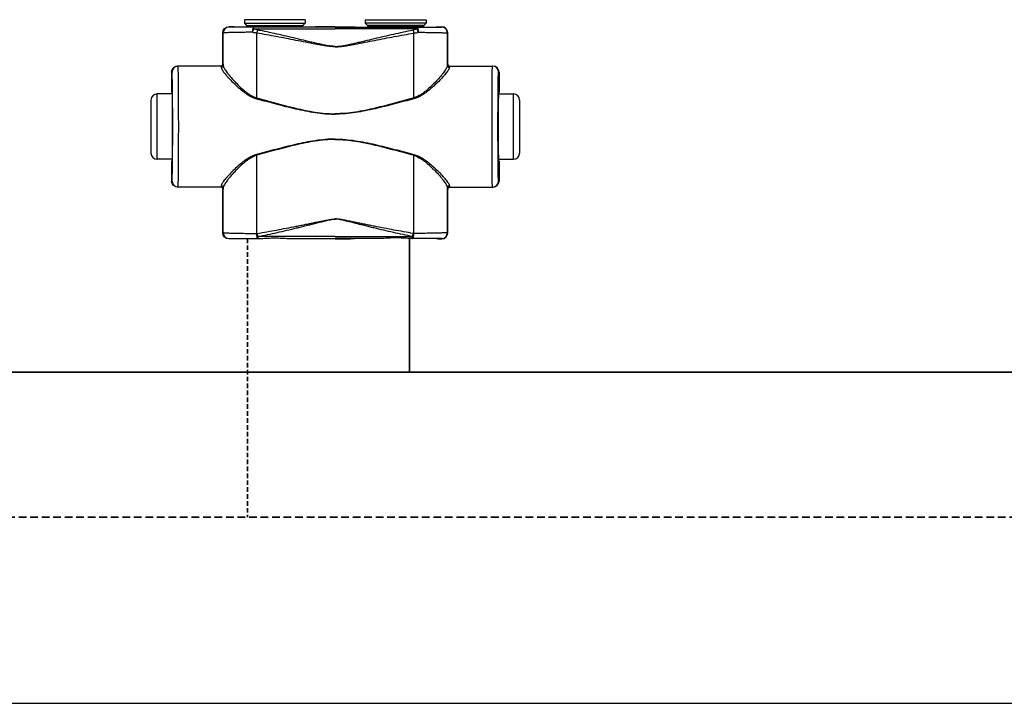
# Model space of a CAD drawing. Header units: millimetres. Extents: x 60394 to 199354, y 20895 to 166073.
# Tile 15 of 256: x 68132 to 68539, y 20895 to 21178. Entities that reach past the tile are written whole.
import ezdxf

# ---------------------------------------------------------------- set-up
doc = ezdxf.new("R2010")
doc.units = ezdxf.units.MM
doc.linetypes.add('VERDECKT', pattern=[9.525, 6.35, -3.175])
doc.layers.add('UT_SCHÉMA_PŘÍVOD', color=10, linetype='Continuous', lineweight=35)
doc.layers.add('UT_SCHÉMA_ZPÁTEČKA', color=172, linetype='VERDECKT', lineweight=35)

msp = doc.modelspace()

# ---------------------------------------------------------------- linework, layer by layer
at = {"color": 0, "linetype": 'Continuous'}
for p, q in [((68249.69, 21177.97), (68224.49, 21177.97)), ((68224.49, 21177.97), (68224.49, 21176.57)), ((68224.49, 21176.57), (68225.45, 21175.62)), ((68224.49, 21176.57), (68249.69, 21176.57)), ((68225.45, 21175.62), (68248.74, 21175.62)), ((68249.69, 21176.57), (68248.74, 21175.62)), ((68249.69, 21177.97), (68249.69, 21176.57)), ((68274.49, 21177.97), (68299.69, 21177.97)), ((68274.49, 21177.97), (68274.49, 21176.57)), ((68299.69, 21176.57), (68274.49, 21176.57)), ((68274.49, 21176.57), (68275.45, 21175.62)), ((68298.74, 21175.62), (68275.45, 21175.62)), ((68299.69, 21176.57), (68298.74, 21175.62)), ((68299.69, 21177.97), (68299.69, 21176.57)), ((68215.71, 21172.45), (68215.59, 21172.57)), ((68215.59, 21159.57), (68215.59, 21172.57)), ((68218.21, 21174.95), (68218.09, 21175.07)), ((68219.74, 21175.07), (68218.09, 21175.07)), ((68220.09, 21174.97), (68219.74, 21175.07)), ((68225.59, 21175.26), (68248.59, 21175.26)), ((68225.59, 21175.26), (68225.59, 21174.9)), ((68233.24, 21174.88), (68228.39, 21174.88)), ((68228.39, 21174.18), (68228.39, 21174.88)), ((68228.39, 21174.18), (68262.09, 21174.18)), ((68262.09, 21174.88), (68240.95, 21174.88)), ((68248.59, 21175.26), (68248.59, 21174.9)), ((68255.84, 21175.07), (68254.09, 21174.97)), ((68262.09, 21175.07), (68255.84, 21175.07)), ((68262.09, 21175.07), (68268.34, 21175.07)), ((68262.09, 21174.88), (68283.24, 21174.88)), ((68295.79, 21174.18), (68262.09, 21174.18)), ((68268.34, 21175.07), (68270.09, 21174.97)), ((68298.59, 21175.26), (68275.59, 21175.26)), ((68275.59, 21175.26), (68275.59, 21174.9)), ((68290.95, 21174.88), (68295.79, 21174.88)), ((68295.79, 21174.18), (68295.79, 21174.88)), ((68298.59, 21175.26), (68298.59, 21174.9)), ((68304.09, 21174.97), (68304.44, 21175.07)), ((68304.44, 21175.07), (68306.09, 21175.07)), ((68305.97, 21174.95), (68306.09, 21175.07)), ((68308.47, 21172.45), (68308.59, 21172.57)), ((68308.59, 21159.57), (68308.59, 21172.57)), ((68215.59, 21159.57), (68215.7, 21159.57)), ((68308.59, 21159.57), (68308.49, 21159.57)), ((68194.6, 21156.27), (68194.39, 21156.27)), ((68194.39, 21156.27), (68194.39, 21148.12)), ((68214.9, 21158.77), (68196.89, 21158.77)), ((68309.29, 21158.77), (68327.29, 21158.77)), ((68329.58, 21156.27), (68329.79, 21156.27)), ((68329.79, 21156.27), (68329.79, 21148.12)), ((68194.64, 21147.27), (68188.39, 21147.27)), ((68188.39, 21120.27), (68188.39, 21147.27)), ((68194.39, 21148.12), (68194.6, 21147.77)), ((68194.79, 21147.76), (68194.79, 21147.77)), ((68329.4, 21147.76), (68329.4, 21147.77)), ((68329.54, 21147.27), (68335.79, 21147.27)), ((68329.79, 21148.12), (68329.58, 21147.77)), ((68335.79, 21120.27), (68335.79, 21147.27)), ((68185.89, 21144.77), (68185.89, 21122.77)), ((68338.29, 21144.77), (68338.29, 21122.77)), ((68194.64, 21120.27), (68188.39, 21120.27)), ((68194.6, 21119.77), (68194.39, 21119.42)), ((68194.39, 21119.42), (68194.39, 21111.27)), ((68194.79, 21119.77), (68194.79, 21119.78)), ((68329.4, 21119.77), (68329.4, 21119.78)), ((68329.54, 21120.27), (68335.79, 21120.27)), ((68329.58, 21119.77), (68329.79, 21119.42)), ((68329.79, 21119.42), (68329.79, 21111.27)), ((68194.39, 21111.27), (68194.6, 21111.27)), ((68329.79, 21111.27), (68329.58, 21111.27)), ((68214.9, 21108.77), (68196.89, 21108.77)), ((68215.7, 21107.97), (68215.59, 21107.97)), ((68215.59, 21089.87), (68215.59, 21107.97)), ((68308.49, 21107.97), (68308.59, 21107.97)), ((68308.59, 21089.87), (68308.59, 21107.97)), ((68309.29, 21108.77), (68327.29, 21108.77)), ((68215.59, 21089.87), (68215.71, 21089.99)), ((68218.09, 21087.37), (68218.21, 21087.49)), ((68219.74, 21087.37), (68218.09, 21087.37)), ((68220.09, 21087.48), (68219.74, 21087.37)), ((68229.63, 21089.62), (68229.81, 21089.62)), ((68229.96, 21087.56), (68230.14, 21087.56)), ((68262.09, 21088.31), (68230.14, 21088.31)), ((68230.14, 21087.56), (68230.14, 21088.31)), ((68230.14, 21087.56), (68231.4, 21087.56)), ((68242.79, 21087.56), (68262.09, 21087.56)), ((68255.84, 21087.37), (68254.09, 21087.48)), ((68262.09, 21087.37), (68255.84, 21087.37)), ((68262.09, 21088.31), (68294.05, 21088.31)), ((68281.4, 21087.56), (68262.09, 21087.56)), ((68262.09, 21087.37), (68268.34, 21087.37)), ((68268.34, 21087.37), (68270.09, 21087.48)), ((68294.05, 21087.56), (68292.79, 21087.56)), ((68294.05, 21087.56), (68294.05, 21088.31)), ((68294.23, 21087.56), (68294.05, 21087.56)), ((68294.55, 21089.62), (68294.37, 21089.62)), ((68304.09, 21087.48), (68304.44, 21087.37)), ((68304.44, 21087.37), (68306.09, 21087.37)), ((68306.09, 21087.37), (68305.98, 21087.49)), ((68308.59, 21089.87), (68308.48, 21089.99))]:
    msp.add_line(p, q, dxfattribs=at)
msp.add_line((64740.61, 20895.36), (199354.39, 20895.36))
for centre, radius, start, end in [((68225.09, 21175.26), 0.5, 0, 45), ((68249.09, 21175.26), 0.5, 135, 180), ((68275.09, 21175.26), 0.5, 0, 45), ((68299.09, 21175.26), 0.5, 135, 180), ((68218.21, 21172.45), 2.5, 90.0025, 179.9975), ((68305.97, 21172.45), 2.5, 0.0025, 89.9975), ((68214.9, 21159.57), 0.8, 270.0036, 359.9972), ((68309.29, 21159.57), 0.8, 180.0028, 269.9964), ((68197.1, 21156.27), 2.5, 90.0022, 180.0011), ((68327.08, 21156.27), 2.5, 359.9989, 89.9978), ((68188.39, 21144.77), 2.5, 90, 180), ((65754.93, 21133.77), 2442.41, 359.68325, 0.31675), ((70769.25, 21133.77), 2442.41, 179.68325, 180.31675), ((68335.79, 21144.77), 2.5, 0, 90), ((68188.39, 21122.77), 2.5, 180, 270), ((68335.79, 21122.77), 2.5, 270, 0), ((68197.1, 21111.27), 2.5, 179.9989, 269.9978), ((68327.08, 21111.27), 2.5, 270.0022, 0.0011), ((68214.9, 21107.97), 0.8, 0.0028, 89.9964), ((68309.29, 21107.97), 0.8, 90.0036, 179.9972), ((68218.21, 21089.99), 2.5, 180.0025, 269.9975), ((68305.97, 21089.99), 2.5, 270.0025, 359.9975)]:
    msp.add_arc(centre, radius, start, end, dxfattribs=at)
at = {"color": 0, "linetype": 'Continuous', "extrusion": (0, 0, -1)}
for centre, major_axis, ratio, start_param, end_param in [((68218.09, 21172.57), (-1.77, 1.77), 0.999973, -0.785384, 0.785384), ((68237.09, 21174.97), (-17, 0), 0.005236, 4.941076, 6.283185), ((68237.09, 21174.97), (-17, 0), 0.005236, 3.141593, 4.483702), ((68214.79, 21159.57), (-0.8, 0), 0.999986, -3.141593, -1.659157), ((68196.89, 21156.27), (-2.5, 0), 0.999945, 0, 1.570796), ((68194.6, 21133.77), (0, 14), 0.010472, 0, 3.141593), ((68196.89, 21111.27), (-2.5, 0), 0.999945, -1.570796, 0), ((68214.79, 21107.97), (0.8, 0), 0.999986, -1.395381, 0), ((68218.09, 21089.87), (1.77, 1.77), 0.999973, -3.926977, -2.356208), ((68237.09, 21087.48), (-17, 0), 0.005236, 0, 1.229157), ((68237.09, 21087.48), (-17, 0), 0.005236, 1.912436, 3.141593)]:
    msp.add_ellipse(centre, major_axis=major_axis, ratio=ratio, start_param=start_param, end_param=end_param, dxfattribs=at)
at = {"color": 0, "linetype": 'Continuous'}
for centre, major_axis, ratio, start_param, end_param in [((68287.09, 21174.97), (17, 0), 0.005236, 3.141593, 4.483702), ((68287.09, 21174.97), (17, 0), 0.005236, 4.941076, 6.283185), ((68306.09, 21172.57), (1.77, 1.77), 0.999973, -0.785384, 0.785384), ((68309.39, 21159.57), (0.8, 0), 0.999986, -3.141593, -1.659157), ((68327.29, 21156.27), (2.5, 0), 0.999945, 0, 1.570796), ((68329.58, 21133.77), (0, 14), 0.010472, 0, 3.141593), ((68327.29, 21111.27), (2.5, 0), 0.999945, -1.570796, 0), ((68309.39, 21107.97), (-0.8, 0), 0.999986, -1.395381, 0), ((68287.09, 21087.48), (17, 0), 0.005236, 1.912436, 3.141593), ((68287.09, 21087.48), (17, 0), 0.005236, 0, 1.229157), ((68306.09, 21089.87), (-1.77, 1.77), 0.999973, -3.926977, -2.356208)]:
    msp.add_ellipse(centre, major_axis=major_axis, ratio=ratio, start_param=start_param, end_param=end_param, dxfattribs=at)
for points, knots in [([(68227.78, 21172.76), (68226.94, 21172.76), (68225.34, 21172.75), (68223.37, 21172.73), (68221.9, 21172.71), (68220.9, 21172.69), (68219.97, 21172.67), (68219.12, 21172.65), (68218.36, 21172.63), (68217.68, 21172.61), (68217.11, 21172.58), (68216.69, 21172.56), (68216.4, 21172.55), (68216.23, 21172.53), (68216.08, 21172.52), (68215.95, 21172.51), (68215.85, 21172.49), (68215.78, 21172.48), (68215.74, 21172.47), (68215.72, 21172.46), (68215.71, 21172.45)], [0, 0, 0, 0, 0.207034, 0.39928, 0.488214, 0.57154, 0.648707, 0.71921, 0.782588, 0.838437, 0.886403, 0.926186, 0.942933, 0.957549, 0.970012, 0.98031, 0.988432, 0.994377, 0.998178, 1, 1, 1, 1]), ([(68215.72, 21159.04), (68215.72, 21160.16), (68215.72, 21164.63), (68215.72, 21169.1), (68215.71, 21172.45)], [0, 0, 0, 0, 0.250733, 1, 1, 1, 1]), ([(68228.39, 21174.88), (68227.69, 21174.88), (68226.33, 21174.88), (68224.67, 21174.89), (68223.43, 21174.89), (68222.58, 21174.9), (68221.8, 21174.9), (68221.08, 21174.9), (68220.44, 21174.91), (68219.87, 21174.91), (68219.39, 21174.92), (68219.03, 21174.92), (68218.79, 21174.93), (68218.64, 21174.93), (68218.52, 21174.93), (68218.41, 21174.94), (68218.34, 21174.94), (68218.29, 21174.94), (68218.27, 21174.94), (68218.25, 21174.94), (68218.23, 21174.95), (68218.22, 21174.95), (68218.22, 21174.95), (68218.21, 21174.95)], [0, 0, 0, 0, 0.207653, 0.400343, 0.489423, 0.572844, 0.650059, 0.720565, 0.783909, 0.839692, 0.887568, 0.927242, 0.943927, 0.958477, 0.970869, 0.981088, 0.989117, 0.992306, 0.994945, 0.997032, 0.998568, 0.999554, 1, 1, 1, 1]), ([(68228.39, 21174.88), (68228.3, 21174.88), (68228.2, 21174.77), (68228.12, 21174.63), (68228.05, 21174.48), (68227.98, 21174.26), (68227.9, 21173.94), (68227.84, 21173.58), (68227.8, 21173.18), (68227.78, 21172.9), (68227.78, 21172.76)], [0, 0, 0, 0, 0.117156, 0.161001, 0.211236, 0.330442, 0.472834, 0.634922, 0.812344, 1, 1, 1, 1]), ([(68228.39, 21174.18), (68228.27, 21173.98), (68228.04, 21173.51), (68227.86, 21173.03), (68227.78, 21172.76)], [0, 0, 0, 0, 0.464895, 1, 1, 1, 1]), ([(68229.64, 21172.4), (68229.48, 21172.42), (68228.86, 21172.52), (68228.24, 21172.65), (68227.78, 21172.76)], [0, 0, 0, 0, 0.252579, 1, 1, 1, 1]), ([(68229.96, 21173.74), (68229.83, 21173.77), (68229.3, 21173.89), (68228.77, 21174.05), (68228.39, 21174.18)], [0, 0, 0, 0, 0.253704, 1, 1, 1, 1]), ([(68229.96, 21173.74), (68229.9, 21173.54), (68229.78, 21173.09), (68229.69, 21172.64), (68229.64, 21172.4)], [0, 0, 0, 0, 0.464569, 1, 1, 1, 1]), ([(68262.09, 21166.76), (68262.09, 21166.76), (68261.4, 21166.76), (68260.02, 21166.84), (68257.97, 21167.12), (68255.93, 21167.47), (68253.23, 21167.98), (68249.85, 21168.64), (68245.8, 21169.44), (68241.76, 21170.22), (68237.72, 21170.98), (68233.68, 21171.71), (68230.99, 21172.18), (68229.64, 21172.4)], [0.5000015, 0.5000015, 0.5000015, 0.5000015, 0.500002, 0.5313979, 0.5627848, 0.5941575, 0.6255147, 0.6881766, 0.7507583, 0.8132458, 0.8756245, 0.9378805, 1, 1, 1, 1]), ([(68229.65, 21145.63), (68229.65, 21147.87), (68229.65, 21156.79), (68229.65, 21165.72), (68229.64, 21172.4)], [0, 0, 0, 0, 0.250952, 1, 1, 1, 1]), ([(68262.09, 21166.94), (68262.09, 21166.94), (68261.75, 21166.94), (68261.06, 21166.97), (68259.68, 21167.1), (68257.98, 21167.38), (68255.96, 21167.81), (68253.95, 21168.26), (68251.94, 21168.74), (68249.27, 21169.37), (68245.94, 21170.17), (68241.94, 21171.12), (68237.95, 21172.03), (68233.96, 21172.91), (68231.29, 21173.47), (68229.96, 21173.74)], [0.499995, 0.499995, 0.499995, 0.499995, 0.4999958, 0.5157333, 0.5314718, 0.5629204, 0.5943483, 0.6257534, 0.6571339, 0.6884877, 0.7511054, 0.813586, 0.8759088, 0.9380534, 1, 1, 1, 1]), ([(68240.95, 21174.88), (68240.31, 21174.88), (68239.02, 21174.85), (68237.09, 21174.83), (68235.16, 21174.85), (68233.88, 21174.88), (68233.24, 21174.88)], [0, 0, 0, 0, 0.248355, 0.5, 0.751645, 1, 1, 1, 1]), ([(68262.09, 21166.94), (68262.09, 21166.94), (68262.44, 21166.94), (68263.13, 21166.97), (68264.5, 21167.1), (68266.2, 21167.38), (68268.22, 21167.81), (68270.24, 21168.26), (68272.24, 21168.74), (68274.92, 21169.37), (68278.25, 21170.17), (68282.25, 21171.12), (68286.24, 21172.03), (68290.23, 21172.91), (68292.89, 21173.47), (68294.22, 21173.74)], [0.499995, 0.499995, 0.499995, 0.499995, 0.4999958, 0.5157333, 0.5314718, 0.5629204, 0.5943483, 0.6257534, 0.6571339, 0.6884877, 0.7511054, 0.813586, 0.8759088, 0.9380534, 1, 1, 1, 1]), ([(68262.09, 21166.76), (68262.09, 21166.76), (68262.78, 21166.76), (68264.16, 21166.84), (68266.21, 21167.12), (68268.25, 21167.47), (68270.96, 21167.98), (68274.34, 21168.64), (68278.38, 21169.44), (68282.43, 21170.22), (68286.47, 21170.98), (68290.51, 21171.71), (68293.2, 21172.18), (68294.55, 21172.4)], [0.5000015, 0.5000015, 0.5000015, 0.5000015, 0.500002, 0.5313979, 0.5627848, 0.5941575, 0.6255147, 0.6881766, 0.7507583, 0.8132458, 0.8756245, 0.9378805, 1, 1, 1, 1]), ([(68283.24, 21174.88), (68283.88, 21174.88), (68285.16, 21174.85), (68287.09, 21174.83), (68289.02, 21174.85), (68290.31, 21174.88), (68290.95, 21174.88)], [0, 0, 0, 0, 0.248355, 0.5, 0.751645, 1, 1, 1, 1]), ([(68294.22, 21173.74), (68294.36, 21173.77), (68294.89, 21173.89), (68295.41, 21174.05), (68295.79, 21174.18)], [0, 0, 0, 0, 0.253704, 1, 1, 1, 1]), ([(68294.22, 21173.74), (68294.29, 21173.54), (68294.4, 21173.09), (68294.5, 21172.64), (68294.55, 21172.4)], [0, 0, 0, 0, 0.464569, 1, 1, 1, 1]), ([(68294.53, 21145.63), (68294.53, 21147.87), (68294.53, 21156.79), (68294.54, 21165.72), (68294.55, 21172.4)], [0, 0, 0, 0, 0.250952, 1, 1, 1, 1]), ([(68294.55, 21172.4), (68294.7, 21172.42), (68295.33, 21172.52), (68295.95, 21172.65), (68296.41, 21172.76)], [0, 0, 0, 0, 0.252579, 1, 1, 1, 1]), ([(68295.79, 21174.88), (68296.5, 21174.88), (68297.86, 21174.88), (68299.52, 21174.89), (68300.76, 21174.89), (68301.6, 21174.9), (68302.39, 21174.9), (68303.1, 21174.9), (68303.75, 21174.91), (68304.31, 21174.91), (68304.8, 21174.92), (68305.15, 21174.92), (68305.39, 21174.93), (68305.54, 21174.93), (68305.67, 21174.93), (68305.77, 21174.94), (68305.84, 21174.94), (68305.89, 21174.94), (68305.92, 21174.94), (68305.94, 21174.94), (68305.95, 21174.95), (68305.96, 21174.95), (68305.97, 21174.95), (68305.97, 21174.95)], [0, 0, 0, 0, 0.207653, 0.400343, 0.489423, 0.572844, 0.650059, 0.720565, 0.783909, 0.839692, 0.887568, 0.927242, 0.943927, 0.958477, 0.970869, 0.981088, 0.989117, 0.992306, 0.994945, 0.997032, 0.998568, 0.999554, 1, 1, 1, 1]), ([(68295.79, 21174.88), (68295.88, 21174.88), (68295.99, 21174.77), (68296.06, 21174.63), (68296.13, 21174.48), (68296.21, 21174.26), (68296.28, 21173.94), (68296.34, 21173.58), (68296.39, 21173.18), (68296.4, 21172.9), (68296.41, 21172.76)], [0, 0, 0, 0, 0.117156, 0.161001, 0.211236, 0.330442, 0.472834, 0.634922, 0.812344, 1, 1, 1, 1]), ([(68295.79, 21174.18), (68295.92, 21173.98), (68296.15, 21173.51), (68296.33, 21173.03), (68296.41, 21172.76)], [0, 0, 0, 0, 0.464895, 1, 1, 1, 1]), ([(68296.41, 21172.76), (68297.24, 21172.76), (68298.85, 21172.75), (68300.81, 21172.73), (68302.28, 21172.71), (68303.29, 21172.69), (68304.22, 21172.67), (68305.06, 21172.65), (68305.83, 21172.63), (68306.5, 21172.61), (68307.08, 21172.58), (68307.5, 21172.56), (68307.78, 21172.55), (68307.96, 21172.53), (68308.11, 21172.52), (68308.23, 21172.51), (68308.33, 21172.49), (68308.4, 21172.48), (68308.44, 21172.47), (68308.47, 21172.46), (68308.47, 21172.45)], [0, 0, 0, 0, 0.207034, 0.39928, 0.488214, 0.57154, 0.648707, 0.71921, 0.782588, 0.838437, 0.886403, 0.926186, 0.942933, 0.957549, 0.970012, 0.98031, 0.988432, 0.994377, 0.998178, 1, 1, 1, 1]), ([(68308.46, 21159.04), (68308.46, 21160.16), (68308.46, 21164.63), (68308.47, 21169.1), (68308.47, 21172.45)], [0, 0, 0, 0, 0.250733, 1, 1, 1, 1]), ([(68215.7, 21159.57), (68215.7, 21159.57), (68215.7, 21159.57), (68215.7, 21159.56), (68215.7, 21159.55), (68215.71, 21159.53), (68215.71, 21159.49), (68215.71, 21159.43), (68215.71, 21159.36), (68215.72, 21159.26), (68215.72, 21159.16), (68215.72, 21159.08), (68215.72, 21159.04)], [0, 0, 0, 0, 0.005057, 0.017214, 0.037015, 0.06455, 0.142921, 0.252392, 0.392925, 0.564459, 0.766871, 1, 1, 1, 1]), ([(68308.49, 21159.57), (68308.49, 21159.57), (68308.49, 21159.57), (68308.48, 21159.56), (68308.48, 21159.55), (68308.48, 21159.53), (68308.48, 21159.49), (68308.47, 21159.43), (68308.47, 21159.36), (68308.47, 21159.26), (68308.46, 21159.16), (68308.46, 21159.08), (68308.46, 21159.04)], [0, 0, 0, 0, 0.005057, 0.017214, 0.037015, 0.06455, 0.142921, 0.252392, 0.392925, 0.564459, 0.766871, 1, 1, 1, 1]), ([(68194.79, 21147.77), (68194.78, 21148.4), (68194.77, 21149.59), (68194.75, 21151.04), (68194.74, 21152.09), (68194.73, 21152.79), (68194.72, 21153.43), (68194.71, 21154.01), (68194.69, 21154.53), (68194.68, 21154.98), (68194.67, 21155.37), (68194.66, 21155.64), (68194.65, 21155.83), (68194.64, 21155.95), (68194.64, 21156.04), (68194.63, 21156.12), (68194.62, 21156.18), (68194.62, 21156.23), (68194.61, 21156.25), (68194.61, 21156.27), (68194.6, 21156.27)], [0, 0, 0, 0, 0.221931, 0.420259, 0.509783, 0.592499, 0.668149, 0.736495, 0.797321, 0.850436, 0.895675, 0.932895, 0.948462, 0.961984, 0.973451, 0.982856, 0.990196, 0.99547, 0.998697, 1, 1, 1, 1]), ([(68197.3, 21147.27), (68197.3, 21148.11), (68197.28, 21149.71), (68197.27, 21151.65), (68197.25, 21153.06), (68197.24, 21154.02), (68197.23, 21154.89), (68197.22, 21155.68), (68197.2, 21156.39), (68197.19, 21157), (68197.18, 21157.53), (68197.16, 21157.91), (68197.15, 21158.17), (68197.15, 21158.32), (68197.14, 21158.46), (68197.13, 21158.57), (68197.13, 21158.65), (68197.12, 21158.71), (68197.11, 21158.75), (68197.11, 21158.77), (68197.1, 21158.77), (68197.1, 21158.77)], [0, 0, 0, 0, 0.218984, 0.416191, 0.505653, 0.588551, 0.664564, 0.733396, 0.794781, 0.848478, 0.894279, 0.932006, 0.947796, 0.961515, 0.973152, 0.982695, 0.990138, 0.995479, 0.998726, 0.999584, 1, 1, 1, 1]), ([(68214.9, 21158.77), (68214.9, 21158.77), (68214.9, 21158.77), (68214.9, 21158.76), (68214.9, 21158.75), (68214.91, 21158.73), (68214.91, 21158.69), (68214.91, 21158.64), (68214.91, 21158.56), (68214.92, 21158.47), (68214.92, 21158.37), (68214.92, 21158.29), (68214.92, 21158.25)], [0, 0, 0, 0, 0.005122, 0.017304, 0.037118, 0.064661, 0.143035, 0.252499, 0.393016, 0.564526, 0.766907, 1, 1, 1, 1]), ([(68215.72, 21159.04), (68215.72, 21158.93), (68215.68, 21158.73), (68215.5, 21158.47), (68215.24, 21158.29), (68215.03, 21158.25), (68214.92, 21158.25)], [0, 0, 0, 0, 0.247572, 0.496581, 0.747591, 1, 1, 1, 1]), ([(68214.92, 21158.25), (68214.93, 21158.19), (68214.95, 21158.05), (68215.02, 21157.83), (68215.13, 21157.58), (68215.34, 21157.19), (68215.7, 21156.65), (68216.23, 21155.94), (68216.87, 21155.16), (68217.9, 21153.98), (68219.41, 21152.39), (68221.45, 21150.43), (68223.36, 21148.79), (68225.06, 21147.52), (68226.91, 21146.32), (68228.46, 21145.59), (68229.55, 21145.3)], [0, 0, 0, 0, 0.009694, 0.02127, 0.034861, 0.050494, 0.087694, 0.13227, 0.183417, 0.240322, 0.368483, 0.511765, 0.666448, 0.747227, 0.829948, 1, 1, 1, 1]), ([(68215.72, 21159.04), (68215.73, 21158.97), (68215.75, 21158.82), (68215.81, 21158.59), (68215.92, 21158.33), (68216.12, 21157.93), (68216.45, 21157.37), (68216.95, 21156.64), (68217.56, 21155.83), (68218.53, 21154.62), (68219.95, 21152.99), (68221.88, 21150.97), (68223.7, 21149.28), (68225.31, 21147.97), (68227.09, 21146.71), (68228.59, 21145.94), (68229.65, 21145.63)], [0, 0, 0, 0, 0.010286, 0.022433, 0.036551, 0.052653, 0.090607, 0.135698, 0.187142, 0.244158, 0.372094, 0.514728, 0.6685, 0.748767, 0.830965, 1, 1, 1, 1]), ([(68308.46, 21159.04), (68308.46, 21158.97), (68308.44, 21158.82), (68308.37, 21158.59), (68308.27, 21158.33), (68308.07, 21157.93), (68307.73, 21157.37), (68307.23, 21156.64), (68306.63, 21155.83), (68305.65, 21154.62), (68304.23, 21152.99), (68302.3, 21150.97), (68300.49, 21149.28), (68298.87, 21147.97), (68297.09, 21146.71), (68295.6, 21145.94), (68294.53, 21145.63)], [0, 0, 0, 0, 0.010286, 0.022433, 0.036551, 0.052653, 0.090607, 0.135698, 0.187142, 0.244158, 0.372094, 0.514728, 0.6685, 0.748767, 0.830965, 1, 1, 1, 1]), ([(68309.26, 21158.25), (68309.26, 21158.19), (68309.24, 21158.05), (68309.17, 21157.83), (68309.05, 21157.58), (68308.84, 21157.19), (68308.49, 21156.65), (68307.96, 21155.94), (68307.31, 21155.16), (68306.28, 21153.98), (68304.78, 21152.39), (68302.74, 21150.43), (68300.82, 21148.79), (68299.13, 21147.52), (68297.27, 21146.32), (68295.73, 21145.59), (68294.63, 21145.3)], [0, 0, 0, 0, 0.009694, 0.02127, 0.034861, 0.050494, 0.087694, 0.13227, 0.183417, 0.240322, 0.368483, 0.511765, 0.666448, 0.747227, 0.829948, 1, 1, 1, 1]), ([(68308.46, 21159.04), (68308.46, 21158.93), (68308.5, 21158.73), (68308.68, 21158.47), (68308.95, 21158.29), (68309.16, 21158.25), (68309.26, 21158.25)], [0, 0, 0, 0, 0.247572, 0.496581, 0.747591, 1, 1, 1, 1]), ([(68309.29, 21158.77), (68309.29, 21158.77), (68309.29, 21158.77), (68309.28, 21158.76), (68309.28, 21158.75), (68309.28, 21158.73), (68309.28, 21158.69), (68309.27, 21158.64), (68309.27, 21158.56), (68309.27, 21158.47), (68309.26, 21158.37), (68309.26, 21158.29), (68309.26, 21158.25)], [0, 0, 0, 0, 0.005122, 0.017304, 0.037118, 0.064661, 0.143035, 0.252499, 0.393016, 0.564526, 0.766907, 1, 1, 1, 1]), ([(68326.88, 21147.27), (68326.89, 21148.11), (68326.9, 21149.71), (68326.92, 21151.65), (68326.93, 21153.06), (68326.94, 21154.02), (68326.96, 21154.89), (68326.97, 21155.68), (68326.98, 21156.39), (68327, 21157), (68327.01, 21157.53), (68327.02, 21157.91), (68327.03, 21158.17), (68327.04, 21158.32), (68327.05, 21158.46), (68327.05, 21158.57), (68327.06, 21158.65), (68327.07, 21158.71), (68327.07, 21158.75), (68327.08, 21158.77), (68327.08, 21158.77), (68327.08, 21158.77)], [0, 0, 0, 0, 0.218984, 0.416191, 0.505653, 0.588551, 0.664564, 0.733396, 0.794781, 0.848478, 0.894279, 0.932006, 0.947796, 0.961515, 0.973152, 0.982695, 0.990138, 0.995479, 0.998726, 0.999584, 1, 1, 1, 1]), ([(68329.4, 21147.77), (68329.4, 21148.4), (68329.41, 21149.59), (68329.43, 21151.04), (68329.45, 21152.09), (68329.46, 21152.79), (68329.47, 21153.43), (68329.48, 21154.01), (68329.49, 21154.53), (68329.5, 21154.98), (68329.52, 21155.37), (68329.53, 21155.64), (68329.54, 21155.83), (68329.54, 21155.95), (68329.55, 21156.04), (68329.56, 21156.12), (68329.56, 21156.18), (68329.57, 21156.23), (68329.57, 21156.25), (68329.58, 21156.27), (68329.58, 21156.27)], [0, 0, 0, 0, 0.221931, 0.420259, 0.509783, 0.592499, 0.668149, 0.736495, 0.797321, 0.850436, 0.895675, 0.932895, 0.948462, 0.961984, 0.973451, 0.982856, 0.990196, 0.99547, 0.998697, 1, 1, 1, 1]), ([(68194.79, 21119.78), (68194.81, 21121.98), (68194.83, 21126.64), (68194.84, 21133.77), (68194.83, 21140.9), (68194.81, 21145.56), (68194.79, 21147.76)], [0, 0, 0, 0, 0.235226, 0.499987, 0.764754, 1, 1, 1, 1]), ([(68329.4, 21119.78), (68329.38, 21121.98), (68329.36, 21126.64), (68329.34, 21133.77), (68329.36, 21140.9), (68329.38, 21145.56), (68329.4, 21147.76)], [0, 0, 0, 0, 0.235226, 0.499987, 0.764754, 1, 1, 1, 1]), ([(68229.65, 21145.63), (68229.65, 21145.6), (68229.61, 21145.49), (68229.58, 21145.38), (68229.55, 21145.3)], [0, 0, 0, 0, 0.258378, 1, 1, 1, 1]), ([(68229.55, 21145.3), (68232.22, 21144.58), (68236.22, 21143.5), (68241.57, 21142.13), (68245.61, 21141.16), (68249.68, 21140.28), (68253.78, 21139.56), (68257.23, 21139.14), (68260.01, 21138.97), (68261.4, 21138.94), (68262.09, 21138.94), (68262.09, 21138.94)], [0, 0, 0, 0, 0.1245061, 0.1869228, 0.2494269, 0.3120016, 0.3746311, 0.4372993, 0.4686472, 0.4999998, 0.5, 0.5, 0.5, 0.5]), ([(68229.65, 21145.63), (68232.31, 21144.89), (68236.29, 21143.79), (68241.63, 21142.38), (68245.65, 21141.38), (68249.71, 21140.47), (68253.8, 21139.72), (68257.24, 21139.29), (68260.01, 21139.11), (68261.4, 21139.08), (68262.09, 21139.08), (68262.09, 21139.08)], [0, 0, 0, 0, 0.1244767, 0.1868883, 0.2493924, 0.3119715, 0.3746087, 0.437287, 0.4686409, 0.4999998, 0.5, 0.5, 0.5, 0.5]), ([(68294.53, 21145.63), (68291.88, 21144.89), (68287.89, 21143.79), (68282.56, 21142.38), (68278.53, 21141.38), (68274.48, 21140.47), (68270.39, 21139.72), (68266.94, 21139.29), (68264.17, 21139.11), (68262.79, 21139.08), (68262.09, 21139.08), (68262.09, 21139.08)], [0, 0, 0, 0, 0.1244767, 0.1868883, 0.2493924, 0.3119715, 0.3746087, 0.437287, 0.4686409, 0.4999998, 0.5, 0.5, 0.5, 0.5]), ([(68294.63, 21145.3), (68291.97, 21144.58), (68287.97, 21143.5), (68282.61, 21142.13), (68278.57, 21141.16), (68274.5, 21140.28), (68270.4, 21139.56), (68266.95, 21139.14), (68264.18, 21138.97), (68262.79, 21138.94), (68262.09, 21138.94), (68262.09, 21138.94)], [0, 0, 0, 0, 0.1245061, 0.1869228, 0.2494269, 0.3120016, 0.3746311, 0.4372993, 0.4686472, 0.4999998, 0.5, 0.5, 0.5, 0.5]), ([(68294.53, 21145.63), (68294.54, 21145.6), (68294.57, 21145.49), (68294.61, 21145.38), (68294.63, 21145.3)], [0, 0, 0, 0, 0.258378, 1, 1, 1, 1]), ([(68262.09, 21128.61), (68260.7, 21128.61), (68257.92, 21128.49), (68253.78, 21127.99), (68249.68, 21127.26), (68245.61, 21126.38), (68241.57, 21125.41), (68236.22, 21124.04), (68232.22, 21122.96), (68229.55, 21122.25)], [0.5, 0.5, 0.5, 0.5, 0.5626889, 0.6253582, 0.6879892, 0.7505657, 0.8130716, 0.8754902, 1, 1, 1, 1]), ([(68262.09, 21128.46), (68260.7, 21128.46), (68257.93, 21128.33), (68253.8, 21127.82), (68249.71, 21127.07), (68245.65, 21126.16), (68241.63, 21125.16), (68236.29, 21123.76), (68232.31, 21122.65), (68229.65, 21121.92)], [0.5, 0.5, 0.5, 0.5, 0.5627005, 0.6253799, 0.6880187, 0.7505997, 0.8131057, 0.8755193, 1, 1, 1, 1]), ([(68262.09, 21128.61), (68263.48, 21128.61), (68266.26, 21128.49), (68270.4, 21127.99), (68274.5, 21127.26), (68278.57, 21126.38), (68282.61, 21125.41), (68287.97, 21124.04), (68291.97, 21122.96), (68294.63, 21122.25)], [0.5, 0.5, 0.5, 0.5, 0.5626889, 0.6253582, 0.6879892, 0.7505657, 0.8130716, 0.8754902, 1, 1, 1, 1]), ([(68262.09, 21128.46), (68263.48, 21128.46), (68266.25, 21128.33), (68270.39, 21127.82), (68274.48, 21127.07), (68278.53, 21126.16), (68282.56, 21125.16), (68287.89, 21123.76), (68291.88, 21122.65), (68294.53, 21121.92)], [0.5, 0.5, 0.5, 0.5, 0.5627005, 0.6253799, 0.6880187, 0.7505997, 0.8131057, 0.8755193, 1, 1, 1, 1]), ([(68194.6, 21111.27), (68194.61, 21111.27), (68194.61, 21111.29), (68194.62, 21111.31), (68194.62, 21111.36), (68194.63, 21111.42), (68194.64, 21111.5), (68194.64, 21111.6), (68194.65, 21111.71), (68194.66, 21111.9), (68194.67, 21112.18), (68194.68, 21112.56), (68194.69, 21113.01), (68194.71, 21113.53), (68194.72, 21114.11), (68194.73, 21114.75), (68194.74, 21115.45), (68194.75, 21116.5), (68194.77, 21117.95), (68194.78, 21119.14), (68194.79, 21119.77)], [0, 0, 0, 0, 0.001303, 0.00453, 0.009804, 0.017144, 0.026549, 0.038016, 0.051538, 0.067105, 0.104325, 0.149564, 0.202679, 0.263505, 0.331851, 0.407501, 0.490217, 0.579741, 0.778069, 1, 1, 1, 1]), ([(68197.1, 21108.77), (68197.1, 21108.77), (68197.11, 21108.78), (68197.11, 21108.79), (68197.12, 21108.83), (68197.13, 21108.89), (68197.13, 21108.97), (68197.14, 21109.08), (68197.15, 21109.22), (68197.15, 21109.38), (68197.16, 21109.63), (68197.18, 21110.01), (68197.19, 21110.54), (68197.2, 21111.16), (68197.22, 21111.86), (68197.23, 21112.65), (68197.24, 21113.53), (68197.25, 21114.48), (68197.27, 21115.89), (68197.28, 21117.83), (68197.3, 21119.43), (68197.3, 21120.27)], [0, 0, 0, 0, 0.000416, 0.001274, 0.004521, 0.009862, 0.017305, 0.026849, 0.038485, 0.052204, 0.067994, 0.105721, 0.151522, 0.205219, 0.266604, 0.335437, 0.411449, 0.494347, 0.58381, 0.781016, 1, 1, 1, 1]), ([(68229.55, 21122.25), (68228.46, 21121.95), (68226.91, 21121.23), (68225.06, 21120.02), (68223.36, 21118.75), (68221.45, 21117.11), (68219.41, 21115.15), (68217.9, 21113.57), (68216.87, 21112.39), (68216.23, 21111.6), (68215.7, 21110.89), (68215.34, 21110.35), (68215.13, 21109.96), (68215.02, 21109.72), (68214.95, 21109.5), (68214.93, 21109.35), (68214.92, 21109.29)], [0, 0, 0, 0, 0.170052, 0.252774, 0.333553, 0.488235, 0.631517, 0.759678, 0.816583, 0.86773, 0.912306, 0.949506, 0.965139, 0.978731, 0.990306, 1, 1, 1, 1]), ([(68229.65, 21121.92), (68228.59, 21121.61), (68227.09, 21120.83), (68225.31, 21119.57), (68223.7, 21118.26), (68221.88, 21116.57), (68219.95, 21114.55), (68218.53, 21112.93), (68217.56, 21111.71), (68216.95, 21110.9), (68216.45, 21110.17), (68216.12, 21109.61), (68215.92, 21109.21), (68215.81, 21108.95), (68215.75, 21108.72), (68215.73, 21108.57), (68215.72, 21108.51)], [0, 0, 0, 0, 0.169036, 0.251233, 0.3315, 0.485272, 0.627906, 0.755842, 0.812858, 0.864302, 0.909393, 0.947347, 0.963449, 0.977567, 0.989714, 1, 1, 1, 1]), ([(68229.65, 21121.92), (68229.65, 21121.94), (68229.61, 21122.06), (68229.58, 21122.17), (68229.55, 21122.25)], [0, 0, 0, 0, 0.258378, 1, 1, 1, 1]), ([(68229.63, 21089.62), (68229.64, 21092.29), (68229.65, 21103.06), (68229.65, 21113.82), (68229.65, 21121.92)], [0, 0, 0, 0, 0.248459, 1, 1, 1, 1]), ([(68294.53, 21121.92), (68294.54, 21121.94), (68294.57, 21122.06), (68294.61, 21122.17), (68294.63, 21122.25)], [0, 0, 0, 0, 0.258378, 1, 1, 1, 1]), ([(68294.53, 21121.92), (68295.6, 21121.61), (68297.09, 21120.83), (68298.87, 21119.57), (68300.49, 21118.26), (68302.3, 21116.57), (68304.23, 21114.55), (68305.65, 21112.93), (68306.63, 21111.71), (68307.23, 21110.9), (68307.73, 21110.17), (68308.07, 21109.61), (68308.27, 21109.21), (68308.37, 21108.95), (68308.44, 21108.72), (68308.46, 21108.57), (68308.46, 21108.51)], [0, 0, 0, 0, 0.169036, 0.251233, 0.3315, 0.485272, 0.627906, 0.755842, 0.812858, 0.864302, 0.909393, 0.947347, 0.963449, 0.977567, 0.989714, 1, 1, 1, 1]), ([(68294.55, 21089.62), (68294.55, 21092.29), (68294.54, 21103.06), (68294.53, 21113.82), (68294.53, 21121.92)], [0, 0, 0, 0, 0.248459, 1, 1, 1, 1]), ([(68294.63, 21122.25), (68295.73, 21121.95), (68297.27, 21121.23), (68299.13, 21120.02), (68300.82, 21118.75), (68302.74, 21117.11), (68304.78, 21115.15), (68306.28, 21113.57), (68307.31, 21112.39), (68307.96, 21111.6), (68308.49, 21110.89), (68308.84, 21110.35), (68309.05, 21109.96), (68309.17, 21109.72), (68309.24, 21109.5), (68309.26, 21109.35), (68309.26, 21109.29)], [0, 0, 0, 0, 0.170052, 0.252774, 0.333553, 0.488235, 0.631517, 0.759678, 0.816583, 0.86773, 0.912306, 0.949506, 0.965139, 0.978731, 0.990306, 1, 1, 1, 1]), ([(68327.08, 21108.77), (68327.08, 21108.77), (68327.08, 21108.78), (68327.07, 21108.79), (68327.07, 21108.83), (68327.06, 21108.89), (68327.05, 21108.97), (68327.05, 21109.08), (68327.04, 21109.22), (68327.03, 21109.38), (68327.02, 21109.63), (68327.01, 21110.01), (68327, 21110.54), (68326.98, 21111.16), (68326.97, 21111.86), (68326.96, 21112.65), (68326.94, 21113.53), (68326.93, 21114.48), (68326.92, 21115.89), (68326.9, 21117.83), (68326.89, 21119.43), (68326.88, 21120.27)], [0, 0, 0, 0, 0.000416, 0.001274, 0.004521, 0.009862, 0.017305, 0.026849, 0.038485, 0.052204, 0.067994, 0.105721, 0.151522, 0.205219, 0.266604, 0.335437, 0.411449, 0.494347, 0.58381, 0.781016, 1, 1, 1, 1]), ([(68329.58, 21111.27), (68329.58, 21111.27), (68329.57, 21111.29), (68329.57, 21111.31), (68329.56, 21111.36), (68329.56, 21111.42), (68329.55, 21111.5), (68329.54, 21111.6), (68329.54, 21111.71), (68329.53, 21111.9), (68329.52, 21112.18), (68329.5, 21112.56), (68329.49, 21113.01), (68329.48, 21113.53), (68329.47, 21114.11), (68329.46, 21114.75), (68329.45, 21115.45), (68329.43, 21116.5), (68329.41, 21117.95), (68329.4, 21119.14), (68329.4, 21119.77)], [0, 0, 0, 0, 0.001303, 0.00453, 0.009804, 0.017144, 0.026549, 0.038016, 0.051538, 0.067105, 0.104325, 0.149564, 0.202679, 0.263505, 0.331851, 0.407501, 0.490217, 0.579741, 0.778069, 1, 1, 1, 1]), ([(68214.92, 21109.29), (68214.92, 21109.25), (68214.92, 21109.17), (68214.92, 21109.07), (68214.91, 21108.98), (68214.91, 21108.91), (68214.91, 21108.85), (68214.91, 21108.81), (68214.9, 21108.79), (68214.9, 21108.78), (68214.9, 21108.77), (68214.9, 21108.77), (68214.9, 21108.77)], [0, 0, 0, 0, 0.233093, 0.435474, 0.606984, 0.747501, 0.856965, 0.935339, 0.962882, 0.982696, 0.994878, 1, 1, 1, 1]), ([(68215.72, 21108.51), (68215.72, 21108.61), (68215.68, 21108.82), (68215.5, 21109.08), (68215.24, 21109.25), (68215.03, 21109.29), (68214.92, 21109.29)], [0, 0, 0, 0, 0.247572, 0.496581, 0.747591, 1, 1, 1, 1]), ([(68215.72, 21108.51), (68215.72, 21108.46), (68215.72, 21108.39), (68215.72, 21108.28), (68215.71, 21108.19), (68215.71, 21108.11), (68215.71, 21108.05), (68215.71, 21108.01), (68215.7, 21107.99), (68215.7, 21107.98), (68215.7, 21107.97), (68215.7, 21107.97), (68215.7, 21107.97)], [0, 0, 0, 0, 0.23313, 0.435541, 0.607074, 0.747608, 0.857079, 0.93545, 0.962985, 0.982786, 0.994943, 1, 1, 1, 1]), ([(68215.71, 21089.99), (68215.71, 21091.52), (68215.72, 21097.7), (68215.72, 21103.87), (68215.72, 21108.51)], [0, 0, 0, 0, 0.248801, 1, 1, 1, 1]), ([(68308.46, 21108.51), (68308.46, 21108.61), (68308.5, 21108.82), (68308.68, 21109.08), (68308.95, 21109.25), (68309.16, 21109.29), (68309.26, 21109.29)], [0, 0, 0, 0, 0.247572, 0.496581, 0.747591, 1, 1, 1, 1]), ([(68308.48, 21089.99), (68308.47, 21091.52), (68308.47, 21097.7), (68308.46, 21103.87), (68308.46, 21108.51)], [0, 0, 0, 0, 0.248801, 1, 1, 1, 1]), ([(68308.46, 21108.51), (68308.46, 21108.46), (68308.46, 21108.39), (68308.47, 21108.28), (68308.47, 21108.19), (68308.47, 21108.11), (68308.48, 21108.05), (68308.48, 21108.01), (68308.48, 21107.99), (68308.48, 21107.98), (68308.49, 21107.97), (68308.49, 21107.97), (68308.49, 21107.97)], [0, 0, 0, 0, 0.23313, 0.435541, 0.607074, 0.747608, 0.857079, 0.93545, 0.962985, 0.982786, 0.994943, 1, 1, 1, 1]), ([(68309.26, 21109.29), (68309.26, 21109.25), (68309.26, 21109.17), (68309.27, 21109.07), (68309.27, 21108.98), (68309.27, 21108.91), (68309.28, 21108.85), (68309.28, 21108.81), (68309.28, 21108.79), (68309.28, 21108.78), (68309.29, 21108.77), (68309.29, 21108.77), (68309.29, 21108.77)], [0, 0, 0, 0, 0.233093, 0.435474, 0.606984, 0.747501, 0.856965, 0.935339, 0.962882, 0.982696, 0.994878, 1, 1, 1, 1]), ([(68229.81, 21089.62), (68231.16, 21089.84), (68233.84, 21090.3), (68237.86, 21091.02), (68241.89, 21091.78), (68245.25, 21092.44), (68247.93, 21092.98), (68249.95, 21093.39), (68251.96, 21093.8), (68253.98, 21094.22), (68255.99, 21094.63), (68257.68, 21094.98), (68259.03, 21095.24), (68260.38, 21095.48), (68261.41, 21095.63), (68262.09, 21095.63)], [0, 0, 0, 0, 0.0621172, 0.1243716, 0.1867502, 0.2492392, 0.2805207, 0.3118245, 0.3431487, 0.3744915, 0.4058513, 0.4372266, 0.4529199, 0.4686172, 0.5, 0.5, 0.5, 0.5]), ([(68230.14, 21088.31), (68231.46, 21088.58), (68234.12, 21089.13), (68238.1, 21090), (68242.08, 21090.92), (68245.4, 21091.71), (68248.05, 21092.35), (68250.05, 21092.85), (68252.04, 21093.34), (68254.04, 21093.85), (68256.04, 21094.35), (68257.7, 21094.76), (68259.04, 21095.08), (68260.38, 21095.37), (68261.41, 21095.55), (68262.09, 21095.55)], [0, 0, 0, 0, 0.0619437, 0.1240868, 0.1864104, 0.2488944, 0.2801902, 0.3115184, 0.3428764, 0.3742614, 0.4056711, 0.4371032, 0.4528275, 0.4685577, 0.5, 0.5, 0.5, 0.5]), ([(68294.37, 21089.62), (68293.03, 21089.84), (68290.34, 21090.3), (68286.32, 21091.02), (68282.29, 21091.78), (68278.94, 21092.44), (68276.25, 21092.98), (68274.24, 21093.39), (68272.22, 21093.8), (68270.21, 21094.22), (68268.19, 21094.63), (68266.51, 21094.98), (68265.16, 21095.24), (68263.81, 21095.48), (68262.78, 21095.63), (68262.09, 21095.63)], [0, 0, 0, 0, 0.0621172, 0.1243716, 0.1867502, 0.2492392, 0.2805207, 0.3118245, 0.3431487, 0.3744915, 0.4058513, 0.4372266, 0.4529199, 0.4686172, 0.5, 0.5, 0.5, 0.5]), ([(68294.05, 21088.31), (68292.72, 21088.58), (68290.07, 21089.13), (68286.09, 21090), (68282.11, 21090.92), (68278.79, 21091.71), (68276.13, 21092.35), (68274.14, 21092.85), (68272.14, 21093.34), (68270.15, 21093.85), (68268.15, 21094.35), (68266.48, 21094.76), (68265.15, 21095.08), (68263.81, 21095.37), (68262.78, 21095.55), (68262.09, 21095.55)], [0, 0, 0, 0, 0.0619437, 0.1240868, 0.1864104, 0.2488944, 0.2801902, 0.3115184, 0.3428764, 0.3742614, 0.4056711, 0.4371032, 0.4528275, 0.4685577, 0.5, 0.5, 0.5, 0.5]), ([(68215.71, 21089.99), (68215.71, 21089.98), (68215.74, 21089.96), (68215.79, 21089.95), (68215.87, 21089.93), (68215.99, 21089.92), (68216.13, 21089.9), (68216.31, 21089.88), (68216.52, 21089.87), (68216.86, 21089.84), (68217.35, 21089.82), (68218.03, 21089.79), (68218.82, 21089.76), (68219.71, 21089.74), (68220.71, 21089.71), (68221.79, 21089.69), (68222.95, 21089.67), (68224.64, 21089.65), (68226.87, 21089.63), (68228.7, 21089.62), (68229.63, 21089.62)], [0, 0, 0, 0, 0.001901, 0.0058, 0.011886, 0.020197, 0.030732, 0.043479, 0.058422, 0.075536, 0.116153, 0.165047, 0.22186, 0.286169, 0.35749, 0.43527, 0.518903, 0.607727, 0.798032, 1, 1, 1, 1]), ([(68218.21, 21087.49), (68218.21, 21087.49), (68218.22, 21087.49), (68218.23, 21087.49), (68218.25, 21087.49), (68218.27, 21087.5), (68218.3, 21087.5), (68218.36, 21087.5), (68218.44, 21087.5), (68218.57, 21087.5), (68218.72, 21087.51), (68218.89, 21087.51), (68219.09, 21087.51), (68219.32, 21087.52), (68219.66, 21087.52), (68220.16, 21087.53), (68220.83, 21087.53), (68221.58, 21087.54), (68222.42, 21087.54), (68223.33, 21087.54), (68224.31, 21087.55), (68225.73, 21087.55), (68227.62, 21087.56), (68229.17, 21087.56), (68229.96, 21087.56)], [0, 0, 0, 0, 0.000442, 0.001439, 0.003, 0.005125, 0.007814, 0.011067, 0.019262, 0.029696, 0.04235, 0.057205, 0.074237, 0.093413, 0.114703, 0.163471, 0.220191, 0.284451, 0.355774, 0.433617, 0.517377, 0.606395, 0.797271, 1, 1, 1, 1]), ([(68229.96, 21087.56), (68229.94, 21087.56), (68229.9, 21087.6), (68229.87, 21087.65), (68229.84, 21087.72), (68229.82, 21087.8), (68229.78, 21087.95), (68229.72, 21088.28), (68229.66, 21088.86), (68229.64, 21089.35), (68229.63, 21089.62)], [0, 0, 0, 0, 0.03281, 0.058939, 0.09263, 0.134005, 0.182986, 0.302653, 0.616803, 1, 1, 1, 1]), ([(68230.14, 21087.56), (68230.11, 21087.56), (68230.08, 21087.6), (68230.05, 21087.65), (68230.02, 21087.72), (68230, 21087.8), (68229.96, 21087.95), (68229.9, 21088.28), (68229.84, 21088.86), (68229.82, 21089.35), (68229.81, 21089.62)], [0, 0, 0, 0, 0.032697, 0.058797, 0.092469, 0.133835, 0.182813, 0.302491, 0.616704, 1, 1, 1, 1]), ([(68230.14, 21088.31), (68230.07, 21088.51), (68229.95, 21088.94), (68229.86, 21089.38), (68229.81, 21089.62)], [0, 0, 0, 0, 0.463333, 1, 1, 1, 1]), ([(68231.4, 21087.56), (68231.86, 21087.56), (68232.8, 21087.59), (68234.21, 21087.68), (68235.64, 21087.75), (68237.09, 21087.78), (68238.54, 21087.75), (68239.98, 21087.68), (68241.39, 21087.59), (68242.33, 21087.56), (68242.79, 21087.56)], [0, 0, 0, 0, 0.12176, 0.246313, 0.372689, 0.5, 0.627311, 0.753687, 0.87824, 1, 1, 1, 1]), ([(68292.79, 21087.56), (68292.33, 21087.56), (68291.39, 21087.59), (68289.98, 21087.68), (68288.54, 21087.75), (68287.09, 21087.78), (68285.64, 21087.75), (68284.21, 21087.68), (68282.8, 21087.59), (68281.86, 21087.56), (68281.4, 21087.56)], [0, 0, 0, 0, 0.12176, 0.246313, 0.372689, 0.5, 0.627311, 0.753687, 0.87824, 1, 1, 1, 1]), ([(68294.05, 21087.56), (68294.07, 21087.56), (68294.11, 21087.6), (68294.14, 21087.65), (68294.16, 21087.72), (68294.19, 21087.8), (68294.22, 21087.95), (68294.28, 21088.28), (68294.34, 21088.86), (68294.36, 21089.35), (68294.37, 21089.62)], [0, 0, 0, 0, 0.032697, 0.058797, 0.092469, 0.133835, 0.182813, 0.302491, 0.616704, 1, 1, 1, 1]), ([(68294.05, 21088.31), (68294.11, 21088.51), (68294.23, 21088.94), (68294.33, 21089.38), (68294.37, 21089.62)], [0, 0, 0, 0, 0.463333, 1, 1, 1, 1]), ([(68294.23, 21087.56), (68294.25, 21087.56), (68294.28, 21087.6), (68294.31, 21087.65), (68294.34, 21087.72), (68294.37, 21087.8), (68294.4, 21087.95), (68294.46, 21088.28), (68294.52, 21088.86), (68294.54, 21089.35), (68294.55, 21089.62)], [0, 0, 0, 0, 0.03281, 0.058939, 0.09263, 0.134005, 0.182986, 0.302653, 0.616803, 1, 1, 1, 1]), ([(68305.98, 21087.49), (68305.97, 21087.49), (68305.97, 21087.49), (68305.96, 21087.49), (68305.94, 21087.49), (68305.91, 21087.5), (68305.88, 21087.5), (68305.83, 21087.5), (68305.74, 21087.5), (68305.62, 21087.5), (68305.47, 21087.51), (68305.3, 21087.51), (68305.1, 21087.51), (68304.87, 21087.52), (68304.52, 21087.52), (68304.02, 21087.53), (68303.36, 21087.53), (68302.61, 21087.54), (68301.77, 21087.54), (68300.86, 21087.54), (68299.88, 21087.55), (68298.45, 21087.55), (68296.56, 21087.56), (68295.02, 21087.56), (68294.23, 21087.56)], [0, 0, 0, 0, 0.000442, 0.001439, 0.003, 0.005125, 0.007814, 0.011067, 0.019262, 0.029696, 0.04235, 0.057205, 0.074237, 0.093413, 0.114703, 0.163471, 0.220191, 0.284451, 0.355774, 0.433617, 0.517377, 0.606395, 0.797271, 1, 1, 1, 1]), ([(68308.48, 21089.99), (68308.47, 21089.98), (68308.45, 21089.96), (68308.4, 21089.95), (68308.31, 21089.93), (68308.2, 21089.92), (68308.05, 21089.9), (68307.87, 21089.88), (68307.67, 21089.87), (68307.33, 21089.84), (68306.83, 21089.82), (68306.15, 21089.79), (68305.36, 21089.76), (68304.47, 21089.74), (68303.48, 21089.71), (68302.4, 21089.69), (68301.23, 21089.67), (68299.55, 21089.65), (68297.31, 21089.63), (68295.49, 21089.62), (68294.55, 21089.62)], [0, 0, 0, 0, 0.001901, 0.0058, 0.011886, 0.020197, 0.030732, 0.043479, 0.058422, 0.075536, 0.116153, 0.165047, 0.22186, 0.286169, 0.35749, 0.43527, 0.518903, 0.607727, 0.798032, 1, 1, 1, 1])]:
    msp.add_open_spline(points, degree=3, knots=knots, dxfattribs=at)
at = {"layer": 'UT_SCHÉMA_PŘÍVOD'}
for p, q in [((68292.79, 21087.56), (68292.79, 21032.25)), ((73993.65, 21032.25), (67666.74, 21032.25))]:
    msp.add_line(p, q, dxfattribs=at)
at = {"layer": 'UT_SCHÉMA_ZPÁTEČKA', "ltscale": 0.3}
msp.add_line((68225.74, 21087.54), (68225.74, 20972.34), dxfattribs=at)
at = {"layer": 'UT_SCHÉMA_ZPÁTEČKA', "ltscale": 0.5}
msp.add_line((74068.45, 20972.34), (67116.74, 20972.34), dxfattribs=at)

doc.saveas('drawing.dxf')
